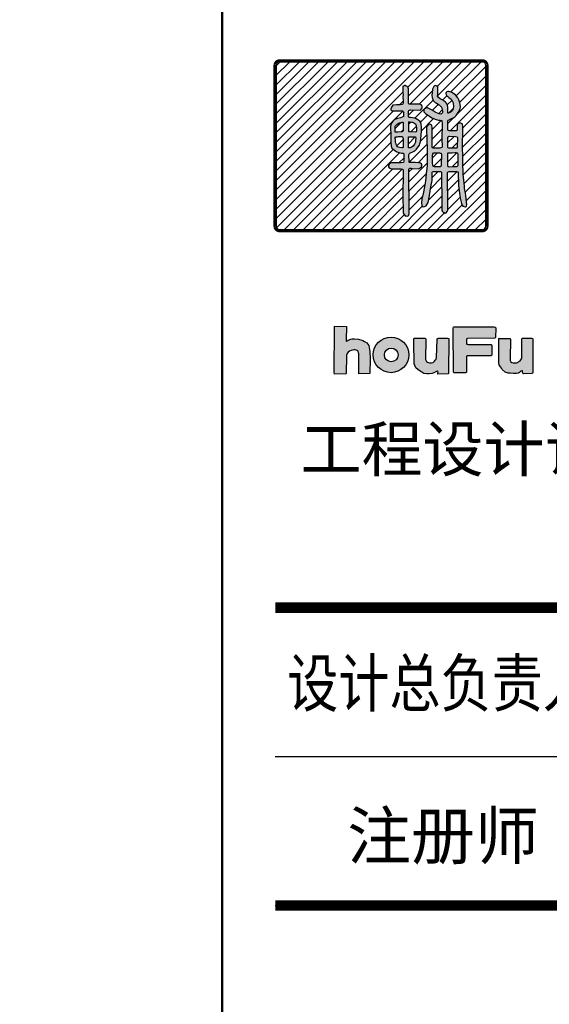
# Model space of a CAD drawing. Header units: millimetres. Extents: x -347 to 6927, y -2179 to 791.
# Tile 7 of 14: x 3258 to 3506, y -806 to -343. Entities that reach past the tile are written whole.
import ezdxf
from ezdxf.enums import TextEntityAlignment as Align

# ---------------------------------------------------------------- set-up
doc = ezdxf.new("R2010")
doc.units = ezdxf.units.MM
doc.header["$MEASUREMENT"] = 0
doc.layers.add('TK-PUBLIC', color=7, linetype='Continuous')
doc.layers.add('钢筋', color=12, linetype='Continuous', lineweight=30)
doc.styles.get("Standard").update_dxf_attribs({"font": 'simfang_0.ttf'})
doc.styles.add('新标识1', font='simhei_0.ttf')
doc.styles.add('新标识3', font='NSimSun.ttf')
doc.styles.add('黑体窄', font='simhei_0.ttf', dxfattribs={"width": 0.8})
pattern_1 = [(45, (3827.771, -2079.1698), (-2.245064, 2.245064), [])]

msp = doc.modelspace()

# ---------------------------------------------------------------- hatches: boundary and pattern name
h = msp.add_hatch()
h.set_pattern_fill('ANSI31', color=256, scale=2)
h.set_pattern_definition(pattern_1)
edge = h.paths.add_edge_path()
edge.add_line((3476.63, -439.91), (3476.63, -364.32))
edge.add_arc((3475.06, -364.32), 1.57, 0, 90)
edge.add_line((3475.06, -362.75), (3379.78, -362.75))
edge.add_arc((3379.78, -364.32), 1.57, 90, 180)
edge.add_line((3378.21, -364.32), (3378.21, -439.91))
edge.add_arc((3379.78, -439.91), 1.57, 180, 270)
edge.add_line((3379.78, -441.49), (3475.06, -441.49))
edge.add_arc((3475.06, -439.91), 1.57, 270, 360)
h.paths.add_polyline_path([(3452.52, -373.96), (3452.27, -374.27), (3452.03, -374.64), (3451.75, -375.22), (3451.64, -375.52), (3451.53, -376.1), (3451.48, -376.58), (3451.48, -377.1), (3451.35, -378.52), (3451.5, -379.36), (3451.6, -379.92), (3451.76, -380.42), (3451.96, -380.79), (3452.54, -381.4), (3452.86, -381.74), (3453.54, -382.07), (3454.69, -382.86), (3455.24, -383.42), (3455.89, -383.94), (3456, -384.44), (3456.21, -385.15), (3456.23, -385.87), (3456.25, -386.43), (3456.16, -386.84), (3455.91, -387.14), (3455.48, -387.25), (3454.69, -387.13), (3453.99, -386.86), (3453.16, -386.5), (3452.82, -386.35), (3451.91, -385.76), (3451.39, -385.33), (3450.78, -385.05), (3449.18, -384.31), (3448.79, -384.33), (3448.34, -384.54), (3447.91, -384.74), (3447.69, -384.97), (3447.5, -385.39), (3447.53, -386.1), (3447.96, -386.68), (3448.48, -387.14), (3449.25, -387.61), (3450.2, -388.27), (3451.26, -388.92), (3453.27, -389.85), (3454.38, -390.03), (3455.06, -390.07), (3455.46, -390.21), (3456, -390.26), (3456.16, -391.74), (3456.04, -398.99), (3456.1, -402.6), (3455.95, -402.92), (3455.58, -403.12), (3455.06, -403.18), (3451.91, -403.23), (3451.51, -402.92), (3451.48, -393.63), (3451.25, -392.39), (3451.04, -392.24), (3450.63, -392.08), (3450.32, -392.01), (3449.83, -392.18), (3449.35, -392.57), (3448.96, -393.03), (3448.79, -393.61), (3448.92, -399.74), (3449.15, -403.3), (3449.15, -407.27), (3449.15, -411.39), (3448.69, -415.33), (3448.32, -418.7), (3447.45, -423.91), (3446.65, -427.28), (3446.47, -429.03), (3446.56, -430.01), (3446.73, -430.5), (3447.16, -430.81), (3447.85, -430.73), (3448.57, -430.41), (3449.64, -428.77), (3450.27, -425.52), (3450.88, -421.49), (3451.42, -418.5), (3451.45, -416.02), (3451.47, -414.75), (3451.49, -414.59), (3451.55, -414.47), (3451.64, -414.32), (3452.12, -414.25), (3452.72, -414.23), (3453.85, -414.22), (3454.34, -414.2), (3455.22, -414.21), (3455.42, -414.21), (3455.75, -414.32), (3455.78, -414.55), (3455.8, -414.8), (3455.94, -429.28), (3455.94, -430.62), (3455.94, -431.25), (3455.94, -431.66), (3455.94, -432.44), (3456.17, -432.93), (3456.55, -433.34), (3457.04, -433.54), (3457.59, -433.72), (3458.02, -433.69), (3458.49, -433.05), (3458.75, -432.41), (3458.84, -431.95), (3458.65, -414.81), (3458.67, -414.66), (3458.78, -414.43), (3459, -414.32), (3459.46, -414.24), (3461.73, -414.18), (3462.83, -414.23), (3463.47, -414.3), (3463.59, -414.57), (3463.63, -414.87), (3463.63, -415.4), (3463.82, -419.71), (3463.89, -420.75), (3464.05, -421.88), (3464.19, -423.2), (3464.31, -424.48), (3464.71, -427.32), (3464.85, -427.96), (3465.16, -429.19), (3465.41, -429.68), (3465.6, -430.08), (3465.83, -430.52), (3466.51, -430.72), (3467.16, -430.75), (3467.56, -430.54), (3467.78, -429.86), (3467.24, -425.65), (3467.06, -424.37), (3466.68, -422.21), (3466.63, -421.07), (3466.53, -419.68), (3466.01, -415.4), (3466.01, -414.39), (3465.91, -411.09), (3465.85, -406.11), (3465.7, -403.87), (3465.81, -393.13), (3465.77, -392.11), (3465.66, -391.97), (3465.5, -391.8), (3465.29, -391.66), (3464.99, -391.53), (3464.71, -391.44), (3464.09, -391.47), (3463.77, -391.57), (3463.52, -391.76), (3463.29, -392.11), (3463.21, -392.37), (3463.17, -393.03), (3463.14, -393.51), (3463.12, -394), (3463.13, -394.39), (3463.13, -394.64), (3463.09, -394.79), (3463.03, -394.92), (3462.77, -395.11), (3462.49, -395.14), (3461.79, -395.15), (3460.02, -395.13), (3459.55, -395.12), (3459.38, -395.05), (3459.08, -394.87), (3458.83, -394.71), (3458.73, -394.47), (3458.87, -390.39), (3459.04, -390.07), (3459.4, -389.87), (3459.87, -389.63), (3461.69, -388.88), (3462.15, -388.48), (3462.66, -387.89), (3463.03, -387.47), (3463.3, -387.02), (3463.65, -386.47), (3464.67, -384.83), (3464.81, -383.59), (3464.49, -381.87), (3463.96, -380.54), (3463.5, -379.56), (3462.37, -378.17), (3461.58, -377.69), (3460.98, -377.2), (3460.54, -377), (3459.8, -376.75), (3459.21, -376.62), (3458.76, -376.62), (3458.3, -376.8), (3458.01, -377.09), (3457.9, -377.51), (3458.06, -378.11), (3458.23, -378.46), (3458.74, -378.92), (3459.32, -379.44), (3460.34, -380.21), (3460.58, -380.65), (3461.02, -381.34), (3461.33, -382), (3461.35, -382.62), (3461.44, -383.22), (3461.42, -383.75), (3461.31, -384.44), (3461.09, -385.23), (3460.93, -385.57), (3460.64, -385.92), (3460.34, -386.17), (3459.8, -386.43), (3459.12, -386.72), (3458.83, -386.72), (3458.83, -386.28), (3458.79, -385.63), (3458.85, -384.9), (3458.83, -384.04), (3458.65, -383.22), (3458.45, -382.53), (3458.08, -381.95), (3457.7, -381.64), (3456.9, -380.99), (3456.46, -380.72), (3455.78, -380.43), (3455.13, -380.05), (3454.2, -379.21), (3454.03, -378.75), (3454.12, -377.95), (3454.09, -376.16), (3454.09, -375.38), (3454.12, -374.76), (3454.05, -374.34), (3453.72, -374.14), (3453.52, -374.06), (3453.27, -373.92), (3452.85, -373.86)], flags=16)
h.paths.add_polyline_path([(3437.61, -374.78), (3437.63, -376.01), (3437.66, -377.04), (3437.77, -377.99), (3437.74, -379.1), (3437.86, -380.83), (3437.8, -382.06), (3437.74, -382.39), (3437.52, -382.76), (3436.43, -382.9), (3434.73, -382.9), (3433.03, -383.1), (3432.72, -383.51), (3432.38, -383.9), (3432.16, -384.32), (3432.02, -384.8), (3432.05, -385.19), (3432.55, -385.66), (3433.22, -385.69), (3434.09, -385.69), (3435.57, -385.69), (3436.21, -385.69), (3436.99, -385.69), (3437.49, -385.69), (3437.85, -386), (3437.94, -386.41), (3437.97, -386.89), (3437.91, -387.87), (3437.91, -388.31), (3437.32, -388.73), (3436.51, -388.95), (3435.12, -389.29), (3433.89, -389.82), (3433.16, -390.44), (3432.44, -391.19), (3431.99, -392.25), (3431.85, -393.06), (3431.96, -397.42), (3431.96, -400.6), (3432.16, -402.38), (3432.52, -403.31), (3433.69, -404.23), (3434.81, -404.95), (3435.93, -405.31), (3436.99, -405.62), (3437.77, -405.62), (3438.08, -405.85), (3438.08, -409.42), (3437.94, -409.92), (3436.88, -410.12), (3432.3, -410.12), (3431.35, -410.43), (3430.99, -411.52), (3430.96, -412.08), (3431.21, -412.5), (3431.88, -412.83), (3432.44, -412.97), (3433.36, -413), (3434.9, -412.97), (3436.9, -413.03), (3437.46, -413.05), (3437.77, -413.48), (3437.88, -415.29), (3437.74, -424.95), (3437.77, -433.46), (3438.13, -434.33), (3438.75, -435.08), (3439.14, -435.25), (3439.2, -435.11), (3440.09, -435.14), (3440.51, -434.66), (3440.7, -433.94), (3440.53, -413.09), (3440.98, -412.69), (3441.57, -412.72), (3442.29, -412.78), (3444.94, -412.92), (3445.39, -412.81), (3445.89, -412.56), (3446.37, -411.97), (3446.53, -411.58), (3446.62, -411.1), (3446.37, -410.57), (3445.98, -410.35), (3445.19, -410.07), (3443.44, -410.02), (3442.65, -410.02), (3441.59, -409.99), (3440.82, -409.95), (3440.7, -409.85), (3440.62, -409.72), (3440.59, -409.58), (3440.56, -406.19), (3440.72, -405.84), (3440.95, -405.58), (3441.21, -405.44), (3442.75, -404.75), (3443.28, -404.49), (3443.8, -404), (3444.08, -403.67), (3444.38, -403.19), (3445.45, -401.79), (3445.68, -401.16), (3445.96, -400.09), (3446.19, -398.93), (3446.42, -395.32), (3446.47, -393.23), (3446.31, -392.04), (3446.03, -391.02), (3445.61, -390.6), (3445.17, -390.3), (3444.66, -389.93), (3443.93, -389.44), (3443.23, -389.14), (3442.21, -388.95), (3441.24, -388.83), (3440.65, -388.76), (3440.3, -388.53), (3440.28, -388.14), (3440.28, -385.85), (3440.47, -385.6), (3440.74, -385.39), (3441, -385.34), (3441.3, -385.29), (3445.91, -385.36), (3446.43, -384.83), (3446.57, -384.6), (3446.7, -384.25), (3446.71, -383.71), (3446.66, -383.18), (3446.54, -382.97), (3445.94, -382.74), (3445.26, -382.6), (3440.63, -382.55), (3440.35, -382.32), (3440.38, -375.6), (3440.38, -375.29), (3440.24, -374.83), (3440.07, -374.55), (3439.91, -374.36), (3439.68, -374.19), (3439.3, -374.03), (3438.76, -373.84), (3438.43, -373.86), (3438.23, -373.92), (3437.97, -374.06), (3437.88, -374.16), (3437.72, -374.29)], flags=16)
h = msp.add_hatch(color=256)
h.dxf.hatch_style = 1
h.paths.add_polyline_path([(3437.61, -374.78), (3437.63, -376.01), (3437.66, -377.04), (3437.77, -377.99), (3437.74, -379.1), (3437.86, -380.83), (3437.8, -382.06), (3437.74, -382.39), (3437.52, -382.76), (3436.43, -382.9), (3434.73, -382.9), (3433.03, -383.1), (3432.72, -383.51), (3432.38, -383.9), (3432.16, -384.32), (3432.02, -384.8), (3432.05, -385.19), (3432.55, -385.66), (3433.22, -385.69), (3434.09, -385.69), (3435.57, -385.69), (3436.21, -385.69), (3436.99, -385.69), (3437.49, -385.69), (3437.85, -386), (3437.94, -386.41), (3437.97, -386.89), (3437.91, -387.87), (3437.91, -388.31), (3437.32, -388.73), (3436.51, -388.95), (3435.12, -389.29), (3433.89, -389.82), (3433.16, -390.44), (3432.44, -391.19), (3431.99, -392.25), (3431.85, -393.06), (3431.96, -397.42), (3431.96, -400.6), (3432.16, -402.38), (3432.52, -403.31), (3433.69, -404.23), (3434.81, -404.95), (3435.93, -405.31), (3436.99, -405.62), (3437.77, -405.62), (3438.08, -405.85), (3438.08, -409.42), (3437.94, -409.92), (3436.88, -410.12), (3432.3, -410.12), (3431.35, -410.43), (3430.99, -411.52), (3430.96, -412.08), (3431.21, -412.5), (3431.88, -412.83), (3432.44, -412.97), (3433.36, -413), (3434.9, -412.97), (3436.9, -413.03), (3437.46, -413.05), (3437.77, -413.48), (3437.88, -415.29), (3437.74, -424.95), (3437.77, -433.46), (3438.13, -434.33), (3438.75, -435.08), (3439.14, -435.25), (3439.2, -435.11), (3440.09, -435.14), (3440.51, -434.66), (3440.7, -433.94), (3440.53, -413.09), (3440.98, -412.69), (3441.57, -412.72), (3442.29, -412.78), (3444.94, -412.92), (3445.39, -412.81), (3445.89, -412.56), (3446.37, -411.97), (3446.53, -411.58), (3446.62, -411.1), (3446.37, -410.57), (3445.98, -410.35), (3445.19, -410.07), (3443.44, -410.02), (3442.65, -410.02), (3441.59, -409.99), (3440.82, -409.95), (3440.7, -409.85), (3440.62, -409.72), (3440.59, -409.58), (3440.56, -406.19), (3440.72, -405.84), (3440.95, -405.58), (3441.21, -405.44), (3442.75, -404.75), (3443.28, -404.49), (3443.8, -404), (3444.08, -403.67), (3444.38, -403.19), (3445.45, -401.79), (3445.68, -401.16), (3445.96, -400.09), (3446.19, -398.93), (3446.42, -395.32), (3446.47, -393.23), (3446.31, -392.04), (3446.03, -391.02), (3445.61, -390.6), (3445.17, -390.3), (3444.66, -389.93), (3443.93, -389.44), (3443.23, -389.14), (3442.21, -388.95), (3441.24, -388.83), (3440.65, -388.76), (3440.3, -388.53), (3440.28, -388.14), (3440.28, -385.85), (3440.47, -385.6), (3440.74, -385.39), (3441, -385.34), (3441.3, -385.29), (3445.91, -385.36), (3446.43, -384.83), (3446.57, -384.6), (3446.7, -384.25), (3446.71, -383.71), (3446.66, -383.18), (3446.54, -382.97), (3445.94, -382.74), (3445.26, -382.6), (3440.63, -382.55), (3440.35, -382.32), (3440.38, -375.6), (3440.38, -375.29), (3440.24, -374.83), (3440.07, -374.55), (3439.91, -374.36), (3439.68, -374.19), (3439.3, -374.03), (3438.76, -373.84), (3438.43, -373.86), (3438.23, -373.92), (3437.97, -374.06), (3437.88, -374.16), (3437.72, -374.29)])
h.paths.add_polyline_path([(3440.53, -397.93), (3441.62, -397.88), (3443.03, -397.91), (3443.57, -397.97), (3443.68, -398.11), (3443.79, -398.4), (3443.83, -398.56), (3443.66, -399.61), (3443.56, -400.35), (3443.22, -401.37), (3442.56, -402.34), (3441.8, -402.81), (3441.11, -403.05), (3440.38, -403.08), (3440.37, -402.75), (3440.31, -400.44), (3440.33, -398.3), (3440.33, -398.07), (3440.4, -397.95)], flags=16)
h.paths.add_polyline_path([(3434.05, -398.03), (3434.49, -397.91), (3435.16, -397.88), (3435.64, -397.81), (3436.16, -397.74), (3436.47, -397.74), (3436.83, -397.72), (3436.97, -397.72), (3437.34, -397.76), (3437.46, -397.95), (3437.62, -398.23), (3437.72, -398.47), (3437.8, -398.78), (3437.88, -401.77), (3437.84, -402.23), (3437.84, -402.38), (3437.85, -402.87), (3437.53, -403.02), (3437.15, -403.02), (3436.22, -402.96), (3435.47, -402.77), (3435.09, -402.57), (3434.83, -402.13), (3434.72, -401.85), (3434.59, -401.56), (3434.51, -401.28), (3434.39, -400.93), (3434.3, -400.61), (3434.27, -400.35), (3434.17, -399.38), (3434.11, -398.74), (3434.03, -398.46)], flags=16)
h.paths.add_polyline_path([(3440.37, -391.11), (3440.29, -395.02), (3440.29, -395.23), (3440.54, -395.39), (3440.72, -395.41), (3440.92, -395.42), (3443.85, -395.51), (3444.03, -395.45), (3444.14, -395.32), (3444.2, -395.19), (3444.23, -393.52), (3444.1, -392.9), (3443.91, -392.16), (3443.3, -391.75), (3442.84, -391.45), (3442.38, -391.25), (3441.71, -391.12), (3440.93, -390.95), (3440.78, -390.95), (3440.52, -390.93)], flags=16)
h.paths.add_polyline_path([(3437.82, -391.26), (3437.84, -393.45), (3437.86, -394.7), (3437.86, -394.92), (3437.84, -395.16), (3437.75, -395.31), (3437.32, -395.51), (3436.9, -395.62), (3435.27, -395.79), (3434.82, -395.8), (3434.38, -395.78), (3434.25, -395.74), (3434.08, -395.72), (3434.03, -395.02), (3434.01, -393.22), (3434.14, -392.92), (3434.31, -392.66), (3434.68, -392.27), (3435.63, -391.53), (3436.12, -391.39), (3436.44, -391.27), (3436.91, -391.14), (3437.16, -391.11), (3437.34, -391.07), (3437.52, -391.07), (3437.64, -391.09)], flags=16)
h = msp.add_hatch(color=256)
h.dxf.hatch_style = 1
h.paths.add_polyline_path([(3458.7, -398.18), (3458.6, -402.61), (3458.67, -402.81), (3458.82, -402.97), (3459.06, -403.08), (3459.24, -403.09), (3462.6, -403.15), (3462.82, -403.09), (3463.1, -403.02), (3463.27, -402.89), (3463.38, -402.72), (3463.46, -398.42), (3463.4, -398.19), (3463.24, -398.08), (3462.37, -397.89), (3459.52, -397.74), (3459.3, -397.82), (3459.09, -397.9), (3458.91, -397.96)], flags=16)
h.paths.add_polyline_path([(3458.67, -405.8), (3458.59, -411.13), (3458.59, -411.34), (3458.64, -411.55), (3458.74, -411.7), (3458.83, -411.83), (3459.13, -411.92), (3459.49, -411.95), (3461.26, -411.91), (3463.11, -411.88), (3463.36, -411.77), (3463.51, -411.58), (3463.6, -411.28), (3463.68, -410.76), (3463.63, -406.59), (3463.6, -406.22), (3463.44, -405.66), (3463.27, -405.56), (3462.66, -405.51), (3462.05, -405.51), (3460.82, -405.59), (3459.45, -405.57), (3458.98, -405.57), (3458.73, -405.64)], flags=16)
h.paths.add_polyline_path([(3451.65, -405.8), (3451.57, -406.17), (3451.48, -406.74), (3451.48, -407.41), (3451.44, -408.33), (3451.5, -410.43), (3451.54, -411), (3451.74, -411.52), (3451.98, -411.72), (3452.46, -411.79), (3454.52, -411.79), (3455.22, -411.79), (3455.63, -411.62), (3455.7, -411.57), (3455.8, -411.42), (3455.9, -411.15), (3455.92, -406.25), (3455.79, -405.93), (3455.63, -405.82), (3455.36, -405.69), (3455, -405.57), (3452.59, -405.62), (3452.12, -405.61), (3452, -405.66), (3451.87, -405.7), (3451.75, -405.74)], flags=16)
h.paths.add_polyline_path([(3452.52, -373.96), (3452.27, -374.27), (3452.03, -374.64), (3451.75, -375.22), (3451.64, -375.52), (3451.53, -376.1), (3451.48, -376.58), (3451.48, -377.1), (3451.35, -378.52), (3451.5, -379.36), (3451.6, -379.92), (3451.76, -380.42), (3451.96, -380.79), (3452.54, -381.4), (3452.86, -381.74), (3453.54, -382.07), (3454.69, -382.86), (3455.24, -383.42), (3455.89, -383.94), (3456, -384.44), (3456.21, -385.15), (3456.23, -385.87), (3456.25, -386.43), (3456.16, -386.84), (3455.91, -387.14), (3455.48, -387.25), (3454.69, -387.13), (3453.99, -386.86), (3453.16, -386.5), (3452.82, -386.35), (3451.91, -385.76), (3451.39, -385.33), (3450.78, -385.05), (3449.18, -384.31), (3448.79, -384.33), (3448.34, -384.54), (3447.91, -384.74), (3447.69, -384.97), (3447.5, -385.39), (3447.53, -386.1), (3447.96, -386.68), (3448.48, -387.14), (3449.25, -387.61), (3450.2, -388.27), (3451.26, -388.92), (3453.27, -389.85), (3454.38, -390.03), (3455.06, -390.07), (3455.46, -390.21), (3456, -390.26), (3456.16, -391.74), (3456.04, -398.99), (3456.1, -402.6), (3455.95, -402.92), (3455.58, -403.12), (3455.06, -403.18), (3451.91, -403.23), (3451.51, -402.92), (3451.48, -393.63), (3451.25, -392.39), (3451.04, -392.24), (3450.63, -392.08), (3450.32, -392.01), (3449.83, -392.18), (3449.35, -392.57), (3448.96, -393.03), (3448.79, -393.61), (3448.92, -399.74), (3449.15, -403.3), (3449.15, -407.27), (3449.15, -411.39), (3448.69, -415.33), (3448.32, -418.7), (3447.45, -423.91), (3446.65, -427.28), (3446.47, -429.03), (3446.56, -430.01), (3446.73, -430.5), (3447.16, -430.81), (3447.85, -430.73), (3448.57, -430.41), (3449.64, -428.77), (3450.27, -425.52), (3450.88, -421.49), (3451.42, -418.5), (3451.45, -416.02), (3451.47, -414.75), (3451.49, -414.59), (3451.55, -414.47), (3451.64, -414.32), (3452.12, -414.25), (3452.72, -414.23), (3453.85, -414.22), (3454.34, -414.2), (3455.22, -414.21), (3455.42, -414.21), (3455.75, -414.32), (3455.78, -414.55), (3455.8, -414.8), (3455.94, -429.28), (3455.94, -430.62), (3455.94, -431.25), (3455.94, -431.66), (3455.94, -432.44), (3456.17, -432.93), (3456.55, -433.34), (3457.04, -433.54), (3457.59, -433.72), (3458.02, -433.69), (3458.49, -433.05), (3458.75, -432.41), (3458.84, -431.95), (3458.65, -414.81), (3458.67, -414.66), (3458.78, -414.43), (3459, -414.32), (3459.46, -414.24), (3461.73, -414.18), (3462.83, -414.23), (3463.47, -414.3), (3463.59, -414.57), (3463.63, -414.87), (3463.63, -415.4), (3463.82, -419.71), (3463.89, -420.75), (3464.05, -421.88), (3464.19, -423.2), (3464.31, -424.48), (3464.71, -427.32), (3464.85, -427.96), (3465.16, -429.19), (3465.41, -429.68), (3465.6, -430.08), (3465.83, -430.52), (3466.51, -430.72), (3467.16, -430.75), (3467.56, -430.54), (3467.78, -429.86), (3467.24, -425.65), (3467.06, -424.37), (3466.68, -422.21), (3466.63, -421.07), (3466.53, -419.68), (3466.01, -415.4), (3466.01, -414.39), (3465.91, -411.09), (3465.85, -406.11), (3465.7, -403.87), (3465.81, -393.13), (3465.77, -392.11), (3465.66, -391.97), (3465.5, -391.8), (3465.29, -391.66), (3464.99, -391.53), (3464.71, -391.44), (3464.09, -391.47), (3463.77, -391.57), (3463.52, -391.76), (3463.29, -392.11), (3463.21, -392.37), (3463.17, -393.03), (3463.14, -393.51), (3463.12, -394), (3463.13, -394.39), (3463.13, -394.64), (3463.09, -394.79), (3463.03, -394.92), (3462.77, -395.11), (3462.49, -395.14), (3461.79, -395.15), (3460.02, -395.13), (3459.55, -395.12), (3459.38, -395.05), (3459.08, -394.87), (3458.83, -394.71), (3458.73, -394.47), (3458.87, -390.39), (3459.04, -390.07), (3459.4, -389.87), (3459.87, -389.63), (3461.69, -388.88), (3462.15, -388.48), (3462.66, -387.89), (3463.03, -387.47), (3463.3, -387.02), (3463.65, -386.47), (3464.67, -384.83), (3464.81, -383.59), (3464.49, -381.87), (3463.96, -380.54), (3463.5, -379.56), (3462.37, -378.17), (3461.58, -377.69), (3460.98, -377.2), (3460.54, -377), (3459.8, -376.75), (3459.21, -376.62), (3458.76, -376.62), (3458.3, -376.8), (3458.01, -377.09), (3457.9, -377.51), (3458.06, -378.11), (3458.23, -378.46), (3458.74, -378.92), (3459.32, -379.44), (3460.34, -380.21), (3460.58, -380.65), (3461.02, -381.34), (3461.33, -382), (3461.35, -382.62), (3461.44, -383.22), (3461.42, -383.75), (3461.31, -384.44), (3461.09, -385.23), (3460.93, -385.57), (3460.64, -385.92), (3460.34, -386.17), (3459.8, -386.43), (3459.12, -386.72), (3458.83, -386.72), (3458.83, -386.28), (3458.79, -385.63), (3458.85, -384.9), (3458.83, -384.04), (3458.65, -383.22), (3458.45, -382.53), (3458.08, -381.95), (3457.7, -381.64), (3456.9, -380.99), (3456.46, -380.72), (3455.78, -380.43), (3455.13, -380.05), (3454.2, -379.21), (3454.03, -378.75), (3454.12, -377.95), (3454.09, -376.16), (3454.09, -375.38), (3454.12, -374.76), (3454.05, -374.34), (3453.72, -374.14), (3453.52, -374.06), (3453.27, -373.92), (3452.85, -373.86)])
h = msp.add_hatch()
h.set_pattern_fill('ANSI31', color=256, scale=2)
h.set_pattern_definition(pattern_1)
h.paths.add_polyline_path([(3437.82, -391.26), (3437.84, -393.45), (3437.86, -394.7), (3437.86, -394.92), (3437.84, -395.16), (3437.75, -395.31), (3437.32, -395.51), (3436.9, -395.62), (3435.27, -395.79), (3434.82, -395.8), (3434.38, -395.78), (3434.25, -395.74), (3434.08, -395.72), (3434.03, -395.02), (3434.01, -393.22), (3434.14, -392.92), (3434.31, -392.66), (3434.68, -392.27), (3435.63, -391.53), (3436.12, -391.39), (3436.44, -391.27), (3436.91, -391.14), (3437.16, -391.11), (3437.34, -391.07), (3437.52, -391.07), (3437.64, -391.09)])
h = msp.add_hatch()
h.set_pattern_fill('ANSI31', color=256, scale=2)
h.set_pattern_definition(pattern_1)
h.paths.add_polyline_path([(3440.37, -391.11), (3440.29, -395.02), (3440.29, -395.23), (3440.54, -395.39), (3440.72, -395.41), (3440.92, -395.42), (3443.85, -395.51), (3444.03, -395.45), (3444.14, -395.32), (3444.2, -395.19), (3444.23, -393.52), (3444.1, -392.9), (3443.91, -392.16), (3443.3, -391.75), (3442.84, -391.45), (3442.38, -391.25), (3441.71, -391.12), (3440.93, -390.95), (3440.78, -390.95), (3440.52, -390.93)])
h = msp.add_hatch()
h.set_pattern_fill('ANSI31', color=256, scale=2)
h.set_pattern_definition(pattern_1)
h.paths.add_polyline_path([(3434.05, -398.03), (3434.49, -397.91), (3435.16, -397.88), (3435.64, -397.81), (3436.16, -397.74), (3436.47, -397.74), (3436.83, -397.72), (3436.97, -397.72), (3437.34, -397.76), (3437.46, -397.95), (3437.62, -398.23), (3437.72, -398.47), (3437.8, -398.78), (3437.88, -401.77), (3437.84, -402.23), (3437.84, -402.38), (3437.85, -402.87), (3437.53, -403.02), (3437.15, -403.02), (3436.22, -402.96), (3435.47, -402.77), (3435.09, -402.57), (3434.83, -402.13), (3434.72, -401.85), (3434.59, -401.56), (3434.51, -401.28), (3434.39, -400.93), (3434.3, -400.61), (3434.27, -400.35), (3434.17, -399.38), (3434.11, -398.74), (3434.03, -398.46)])
h = msp.add_hatch()
h.set_pattern_fill('ANSI31', color=256, scale=2)
h.set_pattern_definition(pattern_1)
h.paths.add_polyline_path([(3440.53, -397.93), (3441.62, -397.88), (3443.03, -397.91), (3443.57, -397.97), (3443.68, -398.11), (3443.79, -398.4), (3443.83, -398.56), (3443.66, -399.61), (3443.56, -400.35), (3443.22, -401.37), (3442.56, -402.34), (3441.8, -402.81), (3441.11, -403.05), (3440.38, -403.08), (3440.37, -402.75), (3440.31, -400.44), (3440.33, -398.3), (3440.33, -398.07), (3440.4, -397.95)])
h = msp.add_hatch()
h.set_pattern_fill('ANSI31', color=256, scale=2)
h.set_pattern_definition(pattern_1)
h.paths.add_polyline_path([(3458.7, -398.18), (3458.6, -402.61), (3458.67, -402.81), (3458.82, -402.97), (3459.06, -403.08), (3459.24, -403.09), (3462.6, -403.15), (3462.82, -403.09), (3463.1, -403.02), (3463.27, -402.89), (3463.38, -402.72), (3463.46, -398.42), (3463.4, -398.19), (3463.24, -398.08), (3462.37, -397.89), (3459.52, -397.74), (3459.3, -397.82), (3459.09, -397.9), (3458.91, -397.96)])
h = msp.add_hatch()
h.set_pattern_fill('ANSI31', color=256, scale=2)
h.set_pattern_definition(pattern_1)
h.paths.add_polyline_path([(3451.65, -405.8), (3451.57, -406.17), (3451.48, -406.74), (3451.48, -407.41), (3451.44, -408.33), (3451.5, -410.43), (3451.54, -411), (3451.74, -411.52), (3451.98, -411.72), (3452.46, -411.79), (3454.52, -411.79), (3455.22, -411.79), (3455.63, -411.62), (3455.7, -411.57), (3455.8, -411.42), (3455.9, -411.15), (3455.92, -406.25), (3455.79, -405.93), (3455.63, -405.82), (3455.36, -405.69), (3455, -405.57), (3452.59, -405.62), (3452.12, -405.61), (3452, -405.66), (3451.87, -405.7), (3451.75, -405.74)])
h = msp.add_hatch()
h.set_pattern_fill('ANSI31', color=256, scale=2)
h.set_pattern_definition(pattern_1)
h.paths.add_polyline_path([(3458.67, -405.8), (3458.59, -411.13), (3458.59, -411.34), (3458.64, -411.55), (3458.74, -411.7), (3458.83, -411.83), (3459.13, -411.92), (3459.49, -411.95), (3461.26, -411.91), (3463.11, -411.88), (3463.36, -411.77), (3463.51, -411.58), (3463.6, -411.28), (3463.68, -410.76), (3463.63, -406.59), (3463.6, -406.22), (3463.44, -405.66), (3463.27, -405.56), (3462.66, -405.51), (3462.05, -405.51), (3460.82, -405.59), (3459.45, -405.57), (3458.98, -405.57), (3458.73, -405.64)])
h = msp.add_hatch(color=256)
h.dxf.hatch_style = 1
h.paths.add_polyline_path([(3405.65, -486.87), (3411.14, -487.03), (3410.99, -493.46), (3410.99, -493.88), (3411.06, -493.98), (3411.26, -493.98), (3411.48, -493.84), (3411.94, -493.54), (3413.22, -492.97), (3413.82, -492.88), (3415.03, -492.88), (3416.84, -492.97), (3418.87, -493.63), (3419.74, -494.14), (3420.71, -494.81), (3421.31, -495.41), (3421.71, -495.93), (3422.19, -498.74), (3422.28, -502.21), (3422.25, -509.12), (3417.06, -509.3), (3417.06, -499.92), (3416.91, -499.38), (3416.72, -498.86), (3416.6, -498.56), (3416.18, -498.26), (3415.22, -497.99), (3414.67, -497.99), (3413.46, -498.26), (3412.59, -498.68), (3411.95, -499.19), (3411.47, -499.8), (3411.2, -500.55), (3411.2, -501.13), (3411.02, -508.79), (3410.99, -509.18), (3410.9, -509.33), (3405.58, -509.46), (3405.52, -509.33), (3405.46, -508.67), (3405.64, -487.93)])
h = msp.add_hatch(color=256)
h.dxf.hatch_style = 1
h.paths.add_polyline_path([(3462.13, -487.26), (3480.03, -487.26), (3480.55, -487.28), (3481.12, -487.33), (3481.19, -487.49), (3481.29, -487.84), (3481.19, -492.3), (3481.05, -492.45), (3480.88, -492.54), (3468.1, -492.72), (3467.78, -492.86), (3467.62, -492.97), (3467.55, -493.22), (3467.55, -494.86), (3467.62, -495.21), (3467.79, -495.31), (3467.97, -495.41), (3468.52, -495.55), (3478.61, -495.46), (3478.93, -495.48), (3479.23, -495.58), (3479.35, -495.65), (3479.49, -495.84), (3479.43, -500.44), (3479.35, -500.68), (3479.25, -500.76), (3478.97, -500.84), (3467.82, -500.79), (3467.62, -500.93), (3467.56, -501.64), (3467.5, -508.53), (3467.35, -508.72), (3467.04, -508.82), (3461.82, -508.81), (3461.62, -508.75), (3461.5, -508.59), (3461.28, -488.03), (3461.33, -487.65), (3461.51, -487.38), (3461.63, -487.29), (3461.79, -487.25)])
h = msp.add_hatch(color=256)
h.dxf.hatch_style = 1
edge = h.paths.add_edge_path()
edge.add_arc((3432.12, -500.39), 8.37, 0, 360)
edge = h.paths.add_edge_path(flags=16)
edge.add_arc((3432.24, -500.45), 3.23, 0, 360)
h = msp.add_hatch(color=256)
h.dxf.hatch_style = 1
h.paths.add_polyline_path([(3443.06, -492.54), (3448.08, -492.53), (3448.37, -492.77), (3448.41, -492.94), (3448.29, -502.53), (3448.73, -503.48), (3449.28, -503.89), (3450.21, -504.08), (3451.06, -504.08), (3451.99, -503.91), (3452.54, -503.38), (3452.92, -502.87), (3453.3, -502.34), (3453.51, -501.64), (3453.74, -493.1), (3453.82, -492.89), (3453.93, -492.74), (3454.14, -492.64), (3454.5, -492.57), (3458.71, -492.58), (3459.22, -492.68), (3459.32, -492.87), (3459.19, -508.75), (3459.11, -509.15), (3458.96, -509.36), (3454.16, -509.42), (3454.1, -509.15), (3454.16, -508.62), (3454.2, -508.34), (3453.95, -507.99), (3453.74, -508.03), (3453.44, -508.18), (3452.62, -508.64), (3452.18, -508.9), (3451.38, -509.17), (3450.11, -509.34), (3448.95, -509.36), (3447.59, -509.07), (3446.64, -508.5), (3445.31, -507.67), (3444.72, -507.2), (3443.85, -506.55), (3443.49, -505.76), (3442.98, -504.66), (3442.87, -494.42), (3442.87, -493.04), (3442.89, -492.86), (3442.93, -492.62)])
h = msp.add_hatch(color=256)
h.dxf.hatch_style = 1
h.paths.add_polyline_path([(3483.07, -492.62), (3487.57, -492.64), (3487.89, -492.65), (3488.11, -492.75), (3488.15, -492.89), (3488.2, -493.04), (3488.03, -502.3), (3488.11, -502.99), (3488.34, -503.64), (3488.82, -503.99), (3489.42, -504.12), (3489.92, -504.2), (3490.53, -504.2), (3491.24, -504.09), (3491.8, -503.82), (3492.2, -503.57), (3492.78, -503.2), (3493.09, -502.8), (3493.39, -502.26), (3493.55, -501.76), (3493.49, -493.29), (3493.51, -492.96), (3493.7, -492.56), (3493.99, -492.48), (3498.1, -492.48), (3498.6, -492.67), (3498.68, -492.79), (3498.76, -492.94), (3498.72, -507.85), (3498.7, -508.87), (3498.64, -509.04), (3498.3, -509.14), (3494.28, -509.24), (3494.15, -509.12), (3494.01, -508.95), (3493.94, -508.22), (3493.94, -507.97), (3493.82, -507.87), (3493.44, -507.87), (3493.11, -508.06), (3492.88, -508.26), (3492.48, -508.74), (3491.92, -508.95), (3491.01, -509.14), (3489.71, -509.16), (3488.15, -509.06), (3487.08, -508.95), (3485.69, -508.51), (3484.33, -507.2), (3483.98, -506.7), (3483.54, -505.97), (3482.98, -505.07), (3482.81, -504.64), (3482.71, -503.76), (3482.71, -493.78), (3482.72, -492.84), (3482.79, -492.71), (3482.85, -492.66), (3482.94, -492.61)])

# ---------------------------------------------------------------- linework, layer by layer
for points in [[(3437.61, -374.78), (3437.63, -376.01), (3437.66, -377.04), (3437.77, -377.99), (3437.74, -379.1), (3437.86, -380.83), (3437.8, -382.06), (3437.74, -382.39), (3437.74, -382.39), (3437.52, -382.76), (3437.52, -382.76), (3436.43, -382.9), (3434.73, -382.9), (3433.03, -383.1), (3432.72, -383.51), (3432.38, -383.9), (3432.16, -384.32), (3432.02, -384.8), (3432.05, -385.19), (3432.05, -385.19), (3432.55, -385.66), (3433.22, -385.69), (3434.09, -385.69), (3435.57, -385.69), (3436.21, -385.69), (3436.99, -385.69), (3437.49, -385.69), (3437.49, -385.69), (3437.85, -386), (3437.94, -386.41), (3437.97, -386.89), (3437.91, -387.87), (3437.91, -388.31), (3437.91, -388.31), (3437.32, -388.73), (3436.51, -388.95), (3435.12, -389.29), (3433.89, -389.82), (3433.16, -390.44), (3432.44, -391.19), (3431.99, -392.25), (3431.85, -393.06), (3431.96, -397.42), (3431.96, -400.6), (3432.16, -402.38), (3432.52, -403.31), (3433.69, -404.23), (3434.81, -404.95), (3435.93, -405.31), (3436.99, -405.62), (3437.77, -405.62), (3438.08, -405.85), (3438.08, -409.42), (3437.94, -409.92), (3437.94, -409.92), (3436.88, -410.12), (3432.3, -410.12), (3431.35, -410.43), (3430.99, -411.52), (3430.96, -412.08), (3431.21, -412.5), (3431.88, -412.83), (3432.44, -412.97), (3433.36, -413), (3434.9, -412.97), (3436.9, -413.03), (3437.46, -413.05), (3437.46, -413.05), (3437.46, -413.05), (3437.77, -413.48), (3437.88, -415.29), (3437.74, -424.95), (3437.77, -433.46), (3438.13, -434.33), (3438.75, -435.08), (3439.14, -435.25), (3439.2, -435.11), (3440.09, -435.14), (3440.09, -435.14), (3440.51, -434.66), (3440.7, -433.94), (3440.53, -413.09), (3440.53, -413.09), (3440.98, -412.69), (3441.57, -412.72), (3442.29, -412.78), (3444.94, -412.92), (3445.39, -412.81), (3445.89, -412.56), (3445.89, -412.56), (3446.37, -411.97), (3446.53, -411.58), (3446.62, -411.1), (3446.37, -410.57), (3445.98, -410.35), (3445.19, -410.07), (3443.44, -410.02), (3442.65, -410.02), (3441.59, -409.99), (3440.82, -409.95), (3440.7, -409.85), (3440.62, -409.72), (3440.59, -409.58), (3440.56, -406.19), (3440.72, -405.84), (3440.95, -405.58), (3441.21, -405.44), (3442.75, -404.75), (3443.28, -404.49), (3443.8, -404), (3444.08, -403.67), (3444.38, -403.19), (3445.45, -401.79), (3445.68, -401.16), (3445.96, -400.09), (3446.19, -398.93), (3446.42, -395.32), (3446.47, -393.23), (3446.31, -392.04), (3446.03, -391.02), (3445.61, -390.6), (3445.17, -390.3), (3444.66, -389.93), (3443.93, -389.44), (3443.23, -389.14), (3442.21, -388.95), (3441.24, -388.83), (3440.65, -388.76), (3440.3, -388.53), (3440.3, -388.53), (3440.28, -388.14), (3440.28, -385.85), (3440.47, -385.6), (3440.74, -385.39), (3441, -385.34), (3441.3, -385.29), (3445.91, -385.36), (3446.43, -384.83), (3446.57, -384.6), (3446.7, -384.25), (3446.71, -383.71), (3446.66, -383.18), (3446.54, -382.97), (3445.94, -382.74), (3445.26, -382.6), (3440.63, -382.55), (3440.63, -382.55), (3440.35, -382.32), (3440.35, -382.32), (3440.38, -375.6), (3440.38, -375.29), (3440.24, -374.83), (3440.07, -374.55), (3439.91, -374.36), (3439.68, -374.19), (3439.3, -374.03), (3438.76, -373.84), (3438.43, -373.86), (3438.23, -373.92), (3437.97, -374.06), (3437.88, -374.16), (3437.72, -374.29), (3437.61, -374.78)], [(3452.52, -373.96), (3452.27, -374.27), (3452.03, -374.64), (3451.75, -375.22), (3451.64, -375.52), (3451.53, -376.1), (3451.48, -376.58), (3451.48, -377.1), (3451.35, -378.52), (3451.5, -379.36), (3451.6, -379.92), (3451.76, -380.42), (3451.96, -380.79), (3452.54, -381.4), (3452.86, -381.74), (3453.54, -382.07), (3454.69, -382.86), (3455.24, -383.42), (3455.89, -383.94), (3456, -384.44), (3456.21, -385.15), (3456.23, -385.87), (3456.25, -386.43), (3456.16, -386.84), (3455.91, -387.14), (3455.48, -387.25), (3454.69, -387.13), (3453.99, -386.86), (3453.16, -386.5), (3452.82, -386.35), (3451.91, -385.76), (3451.39, -385.33), (3450.78, -385.05), (3449.18, -384.31), (3448.79, -384.33), (3448.34, -384.54), (3447.91, -384.74), (3447.69, -384.97), (3447.5, -385.39), (3447.53, -386.1), (3447.96, -386.68), (3448.48, -387.14), (3449.25, -387.61), (3450.2, -388.27), (3451.26, -388.92), (3453.27, -389.85), (3454.38, -390.03), (3455.06, -390.07), (3455.46, -390.21), (3456, -390.26), (3456.16, -391.74), (3456.04, -398.99), (3456.1, -402.6), (3455.95, -402.92), (3455.95, -402.92), (3455.58, -403.12), (3455.06, -403.18), (3451.91, -403.23), (3451.91, -403.23), (3451.51, -402.92), (3451.51, -402.92), (3451.48, -393.63), (3451.25, -392.39), (3451.04, -392.24), (3450.63, -392.08), (3450.32, -392.01), (3449.83, -392.18), (3449.35, -392.57), (3448.96, -393.03), (3448.79, -393.61), (3448.92, -399.74), (3449.15, -403.3), (3449.15, -407.27), (3449.15, -411.39), (3448.69, -415.33), (3448.32, -418.7), (3447.45, -423.91), (3446.65, -427.28), (3446.47, -429.03), (3446.56, -430.01), (3446.73, -430.5), (3447.16, -430.81), (3447.85, -430.73), (3448.57, -430.41), (3449.64, -428.77), (3450.27, -425.52), (3450.88, -421.49), (3451.42, -418.5), (3451.45, -416.02), (3451.47, -414.75), (3451.49, -414.59), (3451.55, -414.47), (3451.64, -414.32), (3452.12, -414.25), (3452.72, -414.23), (3453.85, -414.22), (3454.34, -414.2), (3455.22, -414.21), (3455.42, -414.21), (3455.75, -414.32), (3455.78, -414.55), (3455.8, -414.8), (3455.94, -429.28), (3455.94, -430.62), (3455.94, -431.25), (3455.94, -431.66), (3455.94, -432.44), (3456.17, -432.93), (3456.55, -433.34), (3457.04, -433.54), (3457.59, -433.72), (3458.02, -433.69), (3458.02, -433.69), (3458.49, -433.05), (3458.75, -432.41), (3458.84, -431.95), (3458.65, -414.81), (3458.67, -414.66), (3458.78, -414.43), (3459, -414.32), (3459.46, -414.24), (3461.73, -414.18), (3462.83, -414.23), (3463.47, -414.3), (3463.59, -414.57), (3463.63, -414.87), (3463.63, -415.4), (3463.82, -419.71), (3463.89, -420.75), (3464.05, -421.88), (3464.19, -423.2), (3464.31, -424.48), (3464.71, -427.32), (3464.85, -427.96), (3465.16, -429.19), (3465.41, -429.68), (3465.6, -430.08), (3465.83, -430.52), (3466.51, -430.72), (3467.16, -430.75), (3467.56, -430.54), (3467.78, -429.86), (3467.24, -425.65), (3467.06, -424.37), (3466.68, -422.21), (3466.63, -421.07), (3466.53, -419.68), (3466.01, -415.4), (3466.01, -414.39), (3465.91, -411.09), (3465.85, -406.11), (3465.7, -403.87), (3465.81, -393.13), (3465.77, -392.11), (3465.66, -391.97), (3465.5, -391.8), (3465.29, -391.66), (3464.99, -391.53), (3464.71, -391.44), (3464.09, -391.47), (3463.77, -391.57), (3463.52, -391.76), (3463.29, -392.11), (3463.21, -392.37), (3463.17, -393.03), (3463.14, -393.51), (3463.12, -394), (3463.13, -394.39), (3463.13, -394.64), (3463.09, -394.79), (3463.03, -394.92), (3463.03, -394.92), (3462.77, -395.11), (3462.49, -395.14), (3461.79, -395.15), (3460.02, -395.13), (3459.55, -395.12), (3459.38, -395.05), (3459.08, -394.87), (3458.83, -394.71), (3458.73, -394.47), (3458.87, -390.39), (3459.04, -390.07), (3459.4, -389.87), (3459.87, -389.63), (3461.69, -388.88), (3462.15, -388.48), (3462.66, -387.89), (3463.03, -387.47), (3463.3, -387.02), (3463.65, -386.47), (3464.67, -384.83), (3464.81, -383.59), (3464.49, -381.87), (3463.96, -380.54), (3463.5, -379.56), (3462.37, -378.17), (3461.58, -377.69), (3460.98, -377.2), (3460.54, -377), (3459.8, -376.75), (3459.21, -376.62), (3458.76, -376.62), (3458.3, -376.8), (3458.01, -377.09), (3457.9, -377.51), (3458.06, -378.11), (3458.23, -378.46), (3458.74, -378.92), (3459.32, -379.44), (3460.34, -380.21), (3460.58, -380.65), (3461.02, -381.34), (3461.33, -382), (3461.35, -382.62), (3461.44, -383.22), (3461.42, -383.75), (3461.31, -384.44), (3461.09, -385.23), (3460.93, -385.57), (3460.64, -385.92), (3460.34, -386.17), (3459.8, -386.43), (3459.12, -386.72), (3458.83, -386.72), (3458.83, -386.28), (3458.79, -385.63), (3458.85, -384.9), (3458.83, -384.04), (3458.65, -383.22), (3458.45, -382.53), (3458.08, -381.95), (3457.7, -381.64), (3456.9, -380.99), (3456.46, -380.72), (3455.78, -380.43), (3455.13, -380.05), (3454.2, -379.21), (3454.03, -378.75), (3454.12, -377.95), (3454.09, -376.16), (3454.09, -375.38), (3454.12, -374.76), (3454.05, -374.34), (3453.72, -374.14), (3453.52, -374.06), (3453.52, -374.06), (3453.27, -373.92), (3452.85, -373.86), (3452.52, -373.96)], [(3437.82, -391.26), (3437.84, -393.45), (3437.86, -394.7), (3437.86, -394.92), (3437.84, -395.16), (3437.75, -395.31), (3437.32, -395.51), (3436.9, -395.62), (3435.27, -395.79), (3434.82, -395.8), (3434.38, -395.78), (3434.25, -395.74), (3434.25, -395.74), (3434.08, -395.72), (3434.03, -395.02), (3434.01, -393.22), (3434.14, -392.92), (3434.31, -392.66), (3434.68, -392.27), (3435.63, -391.53), (3436.12, -391.39), (3436.44, -391.27), (3436.91, -391.14), (3437.16, -391.11), (3437.34, -391.07), (3437.52, -391.07), (3437.64, -391.09), (3437.82, -391.26)], [(3440.37, -391.11), (3440.29, -395.02), (3440.29, -395.23), (3440.29, -395.23), (3440.54, -395.39), (3440.72, -395.41), (3440.92, -395.42), (3443.85, -395.51), (3444.03, -395.45), (3444.14, -395.32), (3444.2, -395.19), (3444.23, -393.52), (3444.1, -392.9), (3443.91, -392.16), (3443.3, -391.75), (3442.84, -391.45), (3442.38, -391.25), (3441.71, -391.12), (3440.93, -390.95), (3440.78, -390.95), (3440.52, -390.93), (3440.37, -391.11)], [(3434.05, -398.03), (3434.49, -397.91), (3435.16, -397.88), (3435.64, -397.81), (3436.16, -397.74), (3436.47, -397.74), (3436.83, -397.72), (3436.97, -397.72), (3437.34, -397.76), (3437.46, -397.95), (3437.62, -398.23), (3437.72, -398.47), (3437.8, -398.78), (3437.88, -401.77), (3437.84, -402.23), (3437.84, -402.38), (3437.85, -402.87), (3437.85, -402.87), (3437.53, -403.02), (3437.15, -403.02), (3436.22, -402.96), (3435.47, -402.77), (3435.09, -402.57), (3434.83, -402.13), (3434.72, -401.85), (3434.59, -401.56), (3434.51, -401.28), (3434.39, -400.93), (3434.3, -400.61), (3434.27, -400.35), (3434.17, -399.38), (3434.11, -398.74), (3434.03, -398.46), (3434.05, -398.03)], [(3440.53, -397.93), (3441.62, -397.88), (3443.03, -397.91), (3443.57, -397.97), (3443.68, -398.11), (3443.79, -398.4), (3443.83, -398.56), (3443.66, -399.61), (3443.56, -400.35), (3443.22, -401.37), (3442.56, -402.34), (3441.8, -402.81), (3441.11, -403.05), (3440.38, -403.08), (3440.37, -402.75), (3440.31, -400.44), (3440.33, -398.3), (3440.33, -398.07), (3440.4, -397.95), (3440.53, -397.93)], [(3458.7, -398.18), (3458.6, -402.61), (3458.67, -402.81), (3458.82, -402.97), (3459.06, -403.08), (3459.24, -403.09), (3462.6, -403.15), (3462.82, -403.09), (3463.1, -403.02), (3463.27, -402.89), (3463.38, -402.72), (3463.46, -398.42), (3463.4, -398.19), (3463.24, -398.08), (3462.37, -397.89), (3459.52, -397.74), (3459.3, -397.82), (3459.09, -397.9), (3458.91, -397.96), (3458.7, -398.18)], [(3451.65, -405.8), (3451.57, -406.17), (3451.48, -406.74), (3451.48, -407.41), (3451.44, -408.33), (3451.5, -410.43), (3451.54, -411), (3451.74, -411.52), (3451.98, -411.72), (3452.46, -411.79), (3454.52, -411.79), (3455.22, -411.79), (3455.63, -411.62), (3455.7, -411.57), (3455.8, -411.42), (3455.9, -411.15), (3455.92, -406.25), (3455.92, -406.25), (3455.79, -405.93), (3455.63, -405.82), (3455.36, -405.69), (3455, -405.57), (3452.59, -405.62), (3452.12, -405.61), (3452, -405.66), (3451.87, -405.7), (3451.75, -405.74), (3451.65, -405.8)], [(3458.67, -405.8), (3458.59, -411.13), (3458.59, -411.34), (3458.64, -411.55), (3458.74, -411.7), (3458.83, -411.83), (3459.13, -411.92), (3459.49, -411.95), (3461.26, -411.91), (3463.11, -411.88), (3463.36, -411.77), (3463.51, -411.58), (3463.6, -411.28), (3463.68, -410.76), (3463.63, -406.59), (3463.6, -406.22), (3463.44, -405.66), (3463.27, -405.56), (3462.66, -405.51), (3462.05, -405.51), (3460.82, -405.59), (3459.45, -405.57), (3458.98, -405.57), (3458.73, -405.64), (3458.67, -405.8)]]:
    msp.add_lwpolyline(points)
for points in [[(3405.65, -486.87), (3411.14, -487.03), (3410.99, -493.46), (3410.99, -493.88), (3411.06, -493.98), (3411.26, -493.98), (3411.48, -493.84), (3411.94, -493.54), (3413.22, -492.97), (3413.82, -492.88), (3415.03, -492.88), (3416.84, -492.97), (3418.87, -493.63), (3419.74, -494.14), (3420.71, -494.81), (3421.31, -495.41), (3421.71, -495.93), (3422.19, -498.74), (3422.28, -502.21), (3422.25, -509.12), (3417.06, -509.3), (3417.06, -499.92), (3416.91, -499.38), (3416.72, -498.86), (3416.6, -498.56), (3416.18, -498.26), (3415.22, -497.99), (3414.67, -497.99), (3413.46, -498.26), (3412.59, -498.68), (3411.95, -499.19), (3411.47, -499.8), (3411.2, -500.55), (3411.2, -501.13), (3411.02, -508.79), (3410.99, -509.18), (3410.9, -509.33), (3405.58, -509.46), (3405.52, -509.33), (3405.46, -508.67), (3405.64, -487.93)], [(3462.13, -487.26), (3480.03, -487.26), (3480.55, -487.28), (3481.12, -487.33), (3481.19, -487.49), (3481.29, -487.84), (3481.19, -492.3), (3481.05, -492.45), (3480.88, -492.54), (3468.1, -492.72), (3467.78, -492.86), (3467.62, -492.97), (3467.55, -493.22), (3467.55, -494.86), (3467.62, -495.21), (3467.79, -495.31), (3467.97, -495.41), (3468.52, -495.55), (3478.61, -495.46), (3478.93, -495.48), (3479.23, -495.58), (3479.35, -495.65), (3479.49, -495.84), (3479.43, -500.44), (3479.35, -500.68), (3479.25, -500.76), (3478.97, -500.84), (3467.82, -500.79), (3467.62, -500.93), (3467.56, -501.64), (3467.5, -508.53), (3467.35, -508.72), (3467.04, -508.82), (3461.82, -508.81), (3461.62, -508.75), (3461.5, -508.59), (3461.28, -488.03), (3461.33, -487.65), (3461.51, -487.38), (3461.63, -487.29), (3461.79, -487.25)], [(3443.06, -492.54), (3448.08, -492.53), (3448.37, -492.77), (3448.41, -492.94), (3448.29, -502.53), (3448.73, -503.48), (3449.28, -503.89), (3450.21, -504.08), (3451.06, -504.08), (3451.99, -503.91), (3452.54, -503.38), (3452.92, -502.87), (3453.3, -502.34), (3453.51, -501.64), (3453.74, -493.1), (3453.82, -492.89), (3453.93, -492.74), (3454.14, -492.64), (3454.5, -492.57), (3458.71, -492.58), (3459.22, -492.68), (3459.32, -492.87), (3459.19, -508.75), (3459.11, -509.15), (3458.96, -509.36), (3454.16, -509.42), (3454.1, -509.15), (3454.16, -508.62), (3454.2, -508.34), (3453.95, -507.99), (3453.74, -508.03), (3453.44, -508.18), (3452.62, -508.64), (3452.18, -508.9), (3451.38, -509.17), (3450.11, -509.34), (3448.95, -509.36), (3447.59, -509.07), (3446.64, -508.5), (3445.31, -507.67), (3444.72, -507.2), (3443.85, -506.55), (3443.49, -505.76), (3442.98, -504.66), (3442.87, -494.42), (3442.87, -493.04), (3442.89, -492.86), (3442.93, -492.62)], [(3483.07, -492.62), (3487.57, -492.64), (3487.89, -492.65), (3488.11, -492.75), (3488.15, -492.89), (3488.2, -493.04), (3488.03, -502.3), (3488.11, -502.99), (3488.34, -503.64), (3488.82, -503.99), (3489.42, -504.12), (3489.92, -504.2), (3490.53, -504.2), (3491.24, -504.09), (3491.8, -503.82), (3492.2, -503.57), (3492.78, -503.2), (3493.09, -502.8), (3493.39, -502.26), (3493.55, -501.76), (3493.49, -493.29), (3493.51, -492.96), (3493.7, -492.56), (3493.99, -492.48), (3498.1, -492.48), (3498.6, -492.67), (3498.68, -492.79), (3498.76, -492.94), (3498.72, -507.85), (3498.7, -508.87), (3498.64, -509.04), (3498.3, -509.14), (3494.28, -509.24), (3494.15, -509.12), (3494.01, -508.95), (3493.94, -508.22), (3493.94, -507.97), (3493.82, -507.87), (3493.44, -507.87), (3493.11, -508.06), (3492.88, -508.26), (3492.48, -508.74), (3491.92, -508.95), (3491.01, -509.14), (3489.71, -509.16), (3488.15, -509.06), (3487.08, -508.95), (3485.69, -508.51), (3484.33, -507.2), (3483.98, -506.7), (3483.54, -505.97), (3482.98, -505.07), (3482.81, -504.64), (3482.71, -503.76), (3482.71, -493.78), (3482.72, -492.84), (3482.79, -492.71), (3482.85, -492.66), (3482.94, -492.61)]]:
    msp.add_lwpolyline(points, close=True)
for centre, radius in [((3432.12, -500.39), 8.37), ((3432.24, -500.45), 3.23)]:
    msp.add_circle(centre, radius)
at = {"layer": 'TK-PUBLIC', "color": 5, "lineweight": 50}
msp.add_line((3352.77, -2079.17), (3352.77, 690.83), dxfattribs=at)
at = {"layer": 'TK-PUBLIC'}
for p, q in [((3377.77, -689.17), (3827.77, -689.17)), ((3377.77, -759.17), (3827.77, -759.17)), ((3377.77, -759.17), (3827.77, -759.17))]:
    msp.add_line(p, q, dxfattribs=at)
at = {"layer": 'TK-PUBLIC', "const_width": 1}
msp.add_lwpolyline([(3379.78, -361.96, 0.414214), (3377.42, -364.32), (3377.42, -439.91, 0.414214), (3379.78, -442.28), (3475.06, -442.28, 0.414214), (3477.42, -439.91), (3477.42, -364.32, 0.414214), (3475.06, -361.96)], format="xyb", close=True, dxfattribs=at)
at = {"layer": 'TK-PUBLIC'}
for points in [[(3379.78, -361.96, 0.414214), (3377.42, -364.32), (3377.42, -439.91, 0.414214), (3379.78, -442.28), (3475.06, -442.28, 0.414214), (3477.42, -439.91), (3477.42, -364.32, 0.414214), (3475.06, -361.96)], [(3476.63, -439.91), (3476.63, -364.32, 0.414214), (3475.06, -362.75), (3379.78, -362.75, 0.414214), (3378.21, -364.32), (3378.21, -439.91, 0.414214), (3379.78, -441.49), (3475.06, -441.49, 0.414214)], [(3476.63, -439.91), (3476.63, -364.32, 0.414214), (3475.06, -362.75), (3379.78, -362.75, 0.414214), (3378.21, -364.32), (3378.21, -439.91, 0.414214), (3379.78, -441.49), (3475.06, -441.49, 0.414214)]]:
    msp.add_lwpolyline(points, format="xyb", close=True, dxfattribs=at)
at = {"layer": 'TK-PUBLIC', "const_width": 5}
for points in [[(3377.77, -619.17), (3827.77, -619.17)], [(3377.77, -759.17), (3827.77, -759.17)]]:
    msp.add_lwpolyline(points, dxfattribs=at)

# ---------------------------------------------------------------- texts
at = {"layer": 'TK-PUBLIC', "style": '新标识3'}
msp.add_text('工程设计证书：丙级A251024117', height=21, dxfattribs=at).set_placement((3389.63, -544.68), align=Align.MIDDLE_LEFT)
at = {"layer": 'TK-PUBLIC', "style": '黑体窄', "width": 0.8}
msp.add_text('设计总负责人', height=22, dxfattribs=at).set_placement((3383.35, -665.66))
at = {"layer": 'TK-PUBLIC', "style": '新标识1'}
msp.add_text('注册师', height=22, dxfattribs=at).set_placement((3411.57, -737.38))
at = {"layer": '钢筋', "color": 3, "lineweight": 9, "insert": (2589.26, -484.97), "char_height": 25, "width": 676.442, "attachment_point": 1}
msp.add_mtext('说明：\\P     1、图中尺寸高程以米计，钢筋规格以毫米计，其余单位均以厘米计；\\P     2、材料强度等级混凝土采用C30，钢筋采用HRB400钢筋；\\P     3、钢筋保护层厚度：5cm。\\P     4、地连墙一般按6m长为一槽幅施工，施工时按1、2、3三种型号施工，钢筋笼尺寸见钢筋笼平面图，主筋间距等不变。施工局部槽幅可调整，最小槽幅长度不小于2.8m\\P     5、钢筋制作施工严格按规范要求，钢筋锚固长度满足规范要求，纵向受力钢筋与加劲筋之间及箍筋与起吊钢筋之间采用焊接.纵向受力筋与箍筋间一半焊接、一半绑扎搭接。焊接搭接双面焊不下于5d，单面焊不小于10d。钢筋笼刚度不能满足起吊要求时须沿桁架加一道直径20的圆钢剪力撑。\\P     6、钢筋笼起吊点、悬挂筋、起吊筋、钢筋笼固定环根据钢筋笼重量、起吊机具及起吊方法，合理布置，可根据施工情况调整。\\P     7、公、母头位置处垂直钢筋为3 16。', dxfattribs=at)

doc.saveas('drawing.dxf')
